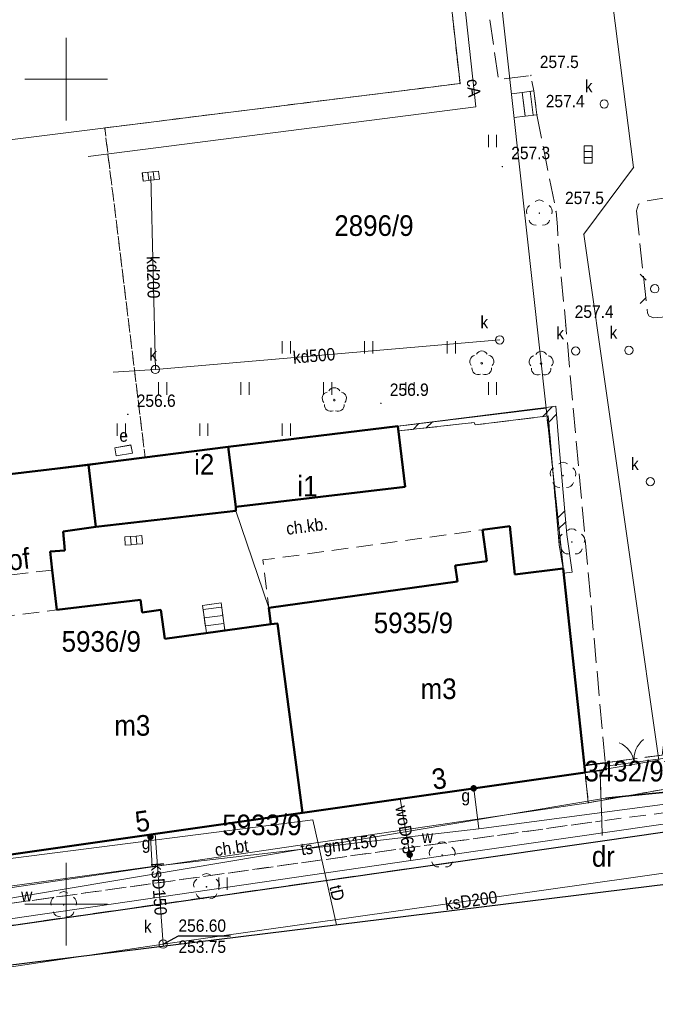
# Model space of a CAD drawing. Header units: metres. Extents: x 6555689 to 6555902, y 5574084 to 5574207.
# Tile 4 of 6: x 6555797 to 6555836, y 5574094 to 5574154. Entities that reach past the tile are written whole.
import ezdxf
from ezdxf.enums import TextEntityAlignment as Align

# ---------------------------------------------------------------- set-up
doc = ezdxf.new("R2010")
doc.units = ezdxf.units.M
for name, pattern in [('1.0_0.5', [1.5, 1, -0.5]), ('1.5_0.5', [2, 1.5, -0.5]), ('219-500', [0]), ('EGBU01', [1, 0.5, -0.5]), ('KTCR', [1.5, 1, -0.5]), ('KTPL01', [2, 1.5, -0.5]), ('otob_500', [0])]:
    doc.linetypes.add(name, pattern=pattern)
doc.layers.get('0').update_dxf_attribs({"color": 2, "linetype": 'CONTINUOUS', "lineweight": 5})
for name, color, linetype in [('203-punkt graniczny', 7, 'CONTINUOUS'), ('210-oznaczenie konturu użytku gruntowego', 7, 'CONTINUOUS'), ('211-numer działki ewidencyjnej', 7, 'CONTINUOUS'), ('218-kontur użytku gruntowego', 7, 'CONTINUOUS'), ('219-działka ewidencyjna', 7, 'CONTINUOUS'), ('312-budynek ewidencyjny', 7, 'CONTINUOUS'), ('312-oznaczenie budynku ewidencyjnego-Atr117', 7, 'CONTINUOUS'), ('348-blok - przejazd przez budynek', 7, 'CONTINUOUS'), ('352-schody', 7, 'CONTINUOUS'), ('Adres nieruchomości (na budynku)', 7, 'CONTINUOUS'), ('brama', 7, 'CONTINUOUS'), ('chodnik', 7, 'CONTINUOUS'), ('chodnik-Atr17', 7, 'CONTINUOUS'), ('drzewo liściaste', 7, 'CONTINUOUS'), ('jezdnia', 7, 'CONTINUOUS'), ('kratka ściekowa', 7, 'CONTINUOUS'), ('krawężnik', 7, 'CONTINUOUS'), ('obudowa ochronna przewodu', 7, 'CONTINUOUS'), ('ogrodzenie trwałe', 7, 'CONTINUOUS'), ('przewód ciepłowniczy', 7, 'CONTINUOUS'), ('przewód ciepłowniczy-Atr1', 7, 'CONTINUOUS'), ('przewód gazowy', 7, 'CONTINUOUS'), ('przewód gazowy-Atr1', 7, 'CONTINUOUS'), ('przewód kanalizacyjny', 7, 'CONTINUOUS'), ('przewód kanalizacyjny-Atr1', 7, 'CONTINUOUS'), ('przewód telekomunikacyjny podziemny', 7, 'CONTINUOUS'), ('przewód telekomunikacyjny podziemny-Atr1', 7, 'CONTINUOUS'), ('przewód wodociągowy', 7, 'CONTINUOUS'), ('przewód wodociągowy-Atr1', 7, 'CONTINUOUS'), ('RTPW01_O', 7, 'CONTINUOUS'), ('rzędna', 7, 'CONTINUOUS'), ('rzędna-Atr2', 7, 'CONTINUOUS'), ('rzędna-Atr3', 7, 'CONTINUOUS'), ('studnia kanalizacyjna', 7, 'CONTINUOUS'), ('studnia kanalizacyjna-Atr17', 7, 'CONTINUOUS'), ('trawnik', 7, 'CONTINUOUS'), ('Zakres', 7, 'CONTINUOUS'), ('zasuwa lub zawór', 7, 'CONTINUOUS'), ('zasuwa lub zawór-Atr17', 7, 'CONTINUOUS'), ('ściana oporowa (poligon)', 7, 'CONTINUOUS')]:
    doc.layers.add(name, color=color, linetype=linetype)
for name, color, linetype, lineweight in [('KTCR', 7, 'KTCR', 20), ('KTOK', 7, 'CONTINUOUS', 20), ('KTPL', 7, 'KTPL01', 20), ('OBOP', 7, 'CONTINUOUS', 13), ('PARSI', 7, 'CONTINUOUS', 20), ('RTPW01', 7, 'CONTINUOUS', 20), ('SUPK', 36, 'CONTINUOUS', 20), ('SUPK_O', 36, 'CONTINUOUS', 20), ('SUSM_E', 7, 'CONTINUOUS', 13), ('SUUS15_K', 36, 'CONTINUOUS', 20), ('SUUS_E', 1, 'CONTINUOUS', 20), ('SUUS_K', 36, 'CONTINUOUS', 20)]:
    doc.layers.add(name, color=color, linetype=linetype, lineweight=lineweight)
doc.styles.add('EGBB01', font='Arial.ttf', dxfattribs={"width": 0.9, "height": 1.25})
doc.styles.add('EGBD03', font='Arial.ttf', dxfattribs={"width": 0.9, "height": 1.25})
doc.styles.add('EGBU01', font='Arial.ttf', dxfattribs={"width": 0.9, "height": 1.25})
doc.styles.add('KOMUNIKACJA', font='Arial.ttf', dxfattribs={"width": 0.9, "height": 0.75})
doc.styles.add('NR_ADRESOWY', font='Arial.ttf', dxfattribs={"width": 0.9, "height": 1.25})
doc.styles.add('RTPW', font='Arial.ttf', dxfattribs={"width": 0.9, "height": 0.75})
doc.styles.add('SUBP', font='Arial.ttf', dxfattribs={"width": 0.9, "height": 0.75})
doc.styles.add('SUPX', font='Arial.ttf', dxfattribs={"width": 0.9, "height": 0.75})
doc.linetypes.add('902-500', pattern='A,3.75,0,[1,ksztalty.shx,S=0.5,R=0,X=0,Y=0],3.75', length=7.5)

# ---------------------------------------------------------------- blocks, each defined once
blk = doc.blocks.new('203')
at = {"linetype": 'Continuous', "lineweight": 0}
h = blk.add_hatch(color=0, dxfattribs=at)
edge = h.paths.add_edge_path()
edge.add_arc((0, 0), 0.045, 0, 360)
blk = doc.blocks.new('US05')
at = {"color": 0, "linetype": 'Continuous', "lineweight": 13}
for p, q in [((-0.525, -0.25), (-0.525, 0.25)), ((-0.525, 0.25), (-0.175, 0.25)), ((-0.175, -0.25), (-0.175, 0.25)), ((-0.175, 0.25), (0.175, 0.25)), ((0.175, -0.25), (0.175, 0.25)), ((0.175, 0.25), (0.525, 0.25)), ((0.525, -0.25), (0.525, 0.25)), ((-0.525, -0.25), (-0.175, -0.25)), ((-0.175, -0.25), (0.175, -0.25)), ((0.175, -0.25), (0.525, -0.25))]:
    blk.add_line(p, q, dxfattribs=at)
blk = doc.blocks.new('TU04')
at = {"color": 0, "linetype": 'Continuous', "lineweight": 13}
for p, q in [((0, 0), (0, 0.75)), ((0.5, 0), (0.5, 0.75))]:
    blk.add_line(p, q, dxfattribs=at)
blk = doc.blocks.new('US15')
at = {"color": 0, "linetype": 'Continuous', "lineweight": 13}
blk.add_circle((0, 0), 0.25, dxfattribs=at)
blk = doc.blocks.new('OP021')
at = {"linetype": 'Continuous', "lineweight": 13}
h = blk.add_hatch(color=0, dxfattribs=at)
edge = h.paths.add_edge_path()
edge.add_arc((0, 0), 0.05, 0, 360)
at = {"color": 0, "linetype": 'Continuous', "lineweight": 13}
for centre, start, end in [((0, 0.4), 49.272, 130.728), ((-0.38, 0.124), 121.308, 202.548), ((0.38, 0.124), 337.452, 58.692), ((-0.235, -0.324), 193.221, 274.871), ((0.235, -0.324), 265.129, 346.779)]:
    blk.add_arc(centre, 0.4, start, end, dxfattribs=at)
blk = doc.blocks.new('US25')
at = {"linetype": 'Continuous', "lineweight": 0}
h = blk.add_hatch(color=0, dxfattribs=at)
edge = h.paths.add_edge_path()
edge.add_arc((0, 0), 0.2, 0, 360)
blk = doc.blocks.new('PW01')
at = {"linetype": 'Continuous', "lineweight": 13}
h = blk.add_hatch(color=0, dxfattribs=at)
edge = h.paths.add_edge_path()
edge.add_arc((0, 0), 0.045, 0, 360)
blk = doc.blocks.new('OK02')
at = {"color": 0, "linetype": 'Continuous', "lineweight": 0}
for centre, start, end in [((-1.5, 0), 0, 60), ((1.5, 0), 120, 180)]:
    blk.add_arc(centre, 1.5, start, end, dxfattribs=at)
blk = doc.blocks.new('OBOP02_01')
at = {"layer": 'OBOP', "color": 0, "lineweight": 18}
blk.add_circle((0, 0), 0.1, dxfattribs=at)
for centre, start, end in [((0, 0.75), 30.1471, 149.8529), ((-0.71, 0.23), 102.1471, 221.8529), ((0.71, 0.23), 318.1471, 77.8529), ((-0.44, -0.61), 174.1471, 293.8529), ((0.44, -0.61), 246.1471, 5.8529)]:
    blk.add_arc(centre, 0.75, start, end, dxfattribs=at)
blk = doc.blocks.new('SUSM01')
at = {"layer": 'SUSM_E', "color": 0, "lineweight": 18}
for p, q in [((-1.77, 1.77), (-1.06, 1.06)), ((1.06, 1.06), (1.77, 1.77)), ((-1.77, -1.77), (-1.06, -1.06)), ((1.06, -1.06), (1.77, -1.77))]:
    blk.add_line(p, q, dxfattribs=at)
blk.add_circle((0, 0), 0.5, dxfattribs=at)
blk = doc.blocks.new('SUUS15_05')
at = {"color": 0}
blk.add_wipeout([(0.48, 0), (0.46, 0.15), (0.39, 0.28), (0.28, 0.39), (0.15, 0.46), (0, 0.48), (-0.15, 0.46), (-0.28, 0.39), (-0.39, 0.28), (-0.46, 0.15), (-0.48, 0), (-0.46, -0.15), (-0.39, -0.28), (-0.28, -0.39), (-0.15, -0.46), (0, -0.48), (0.15, -0.46), (0.28, -0.39), (0.39, -0.28), (0.46, -0.15)], dxfattribs=at).dxf.layer = 'SUUS15_K'
at = {"layer": 'SUUS15_K', "color": 0, "lineweight": 18}
blk.add_circle((0, 0), 0.5, dxfattribs=at)
blk = doc.blocks.new('SUUS18_01')
at = {"color": 0}
blk.add_wipeout([(0.48, -0.98), (0.48, 0.98), (-0.48, 0.98), (-0.48, -0.98)], dxfattribs=at).dxf.layer = 'SUUS_E'
at = {"layer": 'SUUS_E', "color": 0}
blk.add_lwpolyline([(0.5, -1), (0.5, 1), (-0.5, 1), (-0.5, -1)], close=True, dxfattribs=at)
blk = doc.blocks.new('RTPW01')
at = {"layer": 'RTPW01', "color": 0, "const_width": 0.09}
blk.add_lwpolyline([(-0.04, 0, 1), (0.04, 0, 1)], format="xyb", close=True, dxfattribs=at)
at = {"layer": 'RTPW01_O', "color": 0, "style": 'RTPW', "width": 0.9}
for tag, p in [('RZG', (1.08, 0.9)), ('RZD', (1.08, -1.2))]:
    blk.add_attdef(tag, p, '', height=1.5, dxfattribs=at)
blk = doc.blocks.new('mzsk01')
at = {"layer": 'PARSI', "color": 0}
for p, q in [((0, -5), (0, 5)), ((5, 0), (-5, 0))]:
    blk.add_line(p, q, dxfattribs=at)
blk = doc.blocks.new('SUUS05')
at = {"color": 0}
blk.add_wipeout([(0.49, -0.99), (-0.49, -0.99), (-0.49, 0.99), (0.49, 0.99)], dxfattribs=at).translate(0, 0, 0.5).dxf.layer = 'SUUS_K'
at = {"layer": 'SUUS_K', "color": 0}
blk.add_lwpolyline([(0.5, -1), (-0.5, -1), (-0.5, 1), (0.5, 1)], close=True, dxfattribs=at)
for points in [[(-0.5, 0.33), (0.5, 0.33)], [(-0.5, -0.33), (0.5, -0.33)]]:
    blk.add_lwpolyline(points, dxfattribs=at)

msp = doc.modelspace()

# ---------------------------------------------------------------- linework, layer by layer
at = {"layer": '218-kontur użytku gruntowego', "color": 96, "linetype": 'EGBU01', "lineweight": 18, "flags": 128}
for points in [[(6555823.88, 5574149.74), (6555822.42, 5574162.86)], [(6555822.42, 5574162.86), (6555823.88, 5574149.74)], [(6555802.34, 5574147.05), (6555823.88, 5574149.74)], [(6555823.88, 5574149.74), (6555802.34, 5574147.05)], [(6555804.79, 5574127.09), (6555802.34, 5574147.05)], [(6555802.34, 5574147.05), (6555804.79, 5574127.09)], [(6555829.1, 5574130.07), (6555809.82, 5574127.71)], [(6555809.82, 5574127.71), (6555829.1, 5574130.07)], [(6555831.46, 5574107.99), (6555829.1, 5574130.07)], [(6555829.1, 5574130.07), (6555831.46, 5574107.99)], [(6555809.82, 5574127.71), (6555804.79, 5574127.09)], [(6555804.79, 5574127.09), (6555809.82, 5574127.71)], [(6555831.46, 5574107.99), (6555814.33, 5574105.54)], [(6555814.33, 5574105.54), (6555831.46, 5574107.99)], [(6555831.66, 5574106.15), (6555831.46, 5574107.99)], [(6555831.46, 5574107.99), (6555831.66, 5574106.15)], [(6555836.19, 5574106.95), (6555831.66, 5574106.15)], [(6555831.66, 5574106.15), (6555836.19, 5574106.95)], [(6555814.33, 5574105.54), (6555795.8, 5574102.89)], [(6555795.8, 5574102.89), (6555814.33, 5574105.54)]]:
    msp.add_lwpolyline(points, dxfattribs=at)
at = {"layer": '219-działka ewidencyjna', "color": 7, "linetype": '219-500', "lineweight": 18, "flags": 128}
for points in [[(6555823.88, 5574149.74), (6555822.42, 5574162.86)], [(6555829.1, 5574130.07), (6555825.46, 5574162.99)], [(6555834.4, 5574144.65), (6555832.04, 5574163.27)], [(6555823.88, 5574149.74), (6555787.34, 5574145.17)], [(6555834.4, 5574144.65), (6555831.39, 5574140.61)], [(6555831.39, 5574140.61), (6555835.94, 5574108.73)], [(6555829.1, 5574130.07), (6555809.82, 5574127.71)], [(6555829.1, 5574130.07), (6555831.46, 5574107.99)], [(6555789.92, 5574125.27), (6555809.82, 5574127.71)], [(6555809.82, 5574127.71), (6555810.29, 5574123.84)], [(6555812.28, 5574117.96), (6555810.29, 5574123.84)], [(6555812.41, 5574116.97), (6555812.28, 5574117.96)], [(6555812.81, 5574117.02), (6555812.41, 5574116.97)], [(6555814.33, 5574105.54), (6555812.81, 5574117.02)], [(6555831.46, 5574107.99), (6555835.94, 5574108.73)], [(6555831.46, 5574107.99), (6555814.33, 5574105.54)], [(6555831.46, 5574107.99), (6555831.66, 5574106.15)], [(6555836.19, 5574106.95), (6555831.66, 5574106.15)], [(6555792.31, 5574100.37), (6555831.66, 5574106.15)], [(6555814.33, 5574105.54), (6555795.8, 5574102.89)]]:
    msp.add_lwpolyline(points, dxfattribs=at)
at = {"layer": '312-budynek ewidencyjny', "color": 7, "linetype": 'Continuous', "lineweight": 50, "flags": 128}
for points in [[(6555809.82, 5574127.71), (6555820.11, 5574128.97)], [(6555820.11, 5574128.97), (6555820.56, 5574125.3)], [(6555802.53, 5574126.78), (6555809.82, 5574127.71)], [(6555809.82, 5574127.71), (6555810.28, 5574124.09)], [(6555810.28, 5574124.09), (6555809.82, 5574127.71)], [(6555801.36, 5574126.63), (6555789.92, 5574125.27)], [(6555789.92, 5574125.27), (6555801.36, 5574126.63)], [(6555801.36, 5574126.63), (6555802.53, 5574126.78)], [(6555802.53, 5574126.78), (6555801.36, 5574126.63)], [(6555801.8, 5574122.86), (6555801.36, 5574126.63)], [(6555801.36, 5574126.63), (6555801.8, 5574122.86)], [(6555820.56, 5574125.3), (6555810.28, 5574124.09)], [(6555810.28, 5574124.09), (6555810.29, 5574123.84)], [(6555810.29, 5574123.84), (6555801.8, 5574122.86)], [(6555801.8, 5574122.86), (6555799.82, 5574122.59)], [(6555825.25, 5574122.69), (6555826.91, 5574122.92)], [(6555826.91, 5574122.92), (6555827.2, 5574119.99)], [(6555799.82, 5574122.59), (6555799.91, 5574121.44)], [(6555825.51, 5574120.79), (6555825.25, 5574122.69)], [(6555799.91, 5574121.44), (6555799.03, 5574121.37)], [(6555799.03, 5574121.37), (6555799.16, 5574120.25)], [(6555823.58, 5574120.52), (6555825.51, 5574120.79)], [(6555823.72, 5574119.55), (6555823.58, 5574120.52)], [(6555799.16, 5574120.25), (6555799.44, 5574117.83)], [(6555827.2, 5574119.99), (6555830.14, 5574120.35)], [(6555830.14, 5574120.35), (6555831.46, 5574107.99)], [(6555812.28, 5574117.96), (6555823.72, 5574119.55)], [(6555799.44, 5574117.83), (6555804.51, 5574118.44)], [(6555804.51, 5574118.44), (6555804.6, 5574117.67)], [(6555804.6, 5574117.67), (6555805.75, 5574117.83)], [(6555805.75, 5574117.83), (6555805.98, 5574116.09)], [(6555812.41, 5574116.97), (6555812.28, 5574117.96)], [(6555805.98, 5574116.09), (6555812.41, 5574116.97)], [(6555812.81, 5574117.02), (6555812.41, 5574116.97)], [(6555812.41, 5574116.97), (6555812.81, 5574117.02)], [(6555814.33, 5574105.54), (6555812.81, 5574117.02)], [(6555812.81, 5574117.02), (6555814.33, 5574105.54)], [(6555831.46, 5574107.99), (6555814.33, 5574105.54)], [(6555814.33, 5574105.54), (6555795.8, 5574102.89)]]:
    msp.add_lwpolyline(points, dxfattribs=at)
at = {"layer": '348-blok - przejazd przez budynek', "color": 7, "linetype": '1.0_0.5', "lineweight": 18, "flags": 128}
msp.add_lwpolyline([(6555790.74, 5574119.29), (6555799.16, 5574120.25), (6555799.44, 5574117.83), (6555791.08, 5574116.82)], close=True, dxfattribs=at)
at = {"layer": '352-schody', "color": 7, "linetype": 'Continuous', "lineweight": 18, "flags": 128}
msp.add_lwpolyline([(6555808.5, 5574116.44), (6555808.27, 5574118.11), (6555809.39, 5574118.26), (6555809.62, 5574116.59)], close=True, dxfattribs=at)
msp.add_lwpolyline([(6555808.5, 5574116.44), (6555808.27, 5574118.11), (6555809.39, 5574118.26), (6555809.62, 5574116.59)], close=True, dxfattribs=at)
for points in [[(6555808.305, 5574117.859), (6555809.426, 5574117.998)], [(6555808.373, 5574117.364), (6555809.494, 5574117.502)], [(6555808.441, 5574116.868), (6555809.563, 5574117.007)]]:
    msp.add_lwpolyline(points, dxfattribs=at)
at = {"layer": 'brama', "color": 7, "linetype": 'otob_500', "lineweight": 18, "flags": 128}
msp.add_lwpolyline([(6555832.72, 5574108.36), (6555836.17, 5574108.83)], dxfattribs=at)
at = {"layer": 'chodnik', "color": 7, "linetype": '1.0_0.5', "lineweight": 18, "flags": 128}
for points in [[(6555805.98, 5574116.09), (6555808.5, 5574116.44), (6555808.27, 5574118.11), (6555809.39, 5574118.26), (6555809.62, 5574116.59), (6555812.41, 5574116.97), (6555812.28, 5574117.96), (6555811.93, 5574120.86), (6555825.25, 5574122.69), (6555826.91, 5574122.92), (6555827.2, 5574119.99), (6555830.14, 5574120.35), (6555829.89, 5574121.78), (6555829.23, 5574129.59), (6555824.79, 5574129.05), (6555824.74, 5574129.19), (6555820.15, 5574128.68), (6555820.56, 5574125.3), (6555810.28, 5574124.09), (6555810.29, 5574123.84), (6555801.8, 5574122.86), (6555799.82, 5574122.59), (6555799.91, 5574121.44), (6555799.03, 5574121.37), (6555799.16, 5574120.25), (6555799.44, 5574117.83), (6555804.51, 5574118.44), (6555804.6, 5574117.67), (6555805.75, 5574117.83)], [(6555814.33, 5574105.54), (6555795.8, 5574102.89), (6555792.77, 5574102.5), (6555791.17, 5574116.15), (6555791.08, 5574116.82), (6555787.58, 5574116.4), (6555789.41, 5574101.73), (6555788.08, 5574101.43), (6555788.09, 5574101.36), (6555788.1, 5574101.3), (6555788.11, 5574101.23), (6555788.13, 5574101.16), (6555788.14, 5574101.09), (6555788.16, 5574101.03), (6555788.18, 5574100.96), (6555788.2, 5574100.9), (6555788.22, 5574100.83), (6555788.23, 5574100.76), (6555788.26, 5574100.7), (6555788.28, 5574100.63), (6555788.3, 5574100.57), (6555788.33, 5574100.51), (6555788.36, 5574100.44), (6555788.38, 5574100.38), (6555788.41, 5574100.32), (6555788.44, 5574100.26), (6555788.47, 5574100.19), (6555788.5, 5574100.13), (6555788.54, 5574100.07), (6555788.57, 5574100.01), (6555788.61, 5574099.95), (6555788.64, 5574099.89), (6555788.68, 5574099.84), (6555788.72, 5574099.78), (6555788.76, 5574099.72), (6555788.8, 5574099.67), (6555788.84, 5574099.61), (6555788.88, 5574099.56), (6555788.92, 5574099.5), (6555788.97, 5574099.45), (6555789.01, 5574099.4), (6555789.06, 5574099.35), (6555789.1, 5574099.3), (6555789.15, 5574099.25), (6555789.2, 5574099.2), (6555789.25, 5574099.15), (6555789.3, 5574099.1), (6555789.35, 5574099.06), (6555789.4, 5574099.01), (6555789.45, 5574098.96), (6555789.5, 5574098.92), (6555789.56, 5574098.88), (6555789.61, 5574098.84), (6555789.67, 5574098.8), (6555789.72, 5574098.76), (6555789.78, 5574098.72), (6555789.84, 5574098.68), (6555789.89, 5574098.64), (6555789.95, 5574098.61), (6555790.01, 5574098.57), (6555790.07, 5574098.54), (6555790.13, 5574098.51), (6555790.19, 5574098.47), (6555790.26, 5574098.44), (6555790.32, 5574098.41), (6555790.38, 5574098.38), (6555790.44, 5574098.36), (6555790.51, 5574098.33), (6555790.57, 5574098.3), (6555790.63, 5574098.28), (6555790.7, 5574098.26), (6555790.76, 5574098.24), (6555790.83, 5574098.21), (6555790.9, 5574098.19), (6555790.96, 5574098.18), (6555791.03, 5574098.16), (6555791.09, 5574098.14), (6555791.16, 5574098.13), (6555791.23, 5574098.11), (6555791.3, 5574098.1), (6555791.36, 5574098.09), (6555791.43, 5574098.08), (6555791.5, 5574098.07), (6555791.57, 5574098.06), (6555791.64, 5574098.06), (6555791.71, 5574098.05), (6555791.77, 5574098.05), (6555791.98, 5574098.04), (6555794.24, 5574098.37), (6555794.09, 5574099.69), (6555832.47, 5574105.05), (6555832.38, 5574108.11), (6555831.46, 5574107.99)], [(6555840.63, 5574107.73), (6555839.69, 5574107.76), (6555839.44, 5574109.08), (6555836.2, 5574108.63), (6555836.14, 5574109.04), (6555836.14, 5574109.04), (6555836.14, 5574109.04), (6555836.14, 5574109.04), (6555836.14, 5574109.04), (6555832.69, 5574108.57), (6555832.69, 5574108.57), (6555832.69, 5574108.57), (6555832.69, 5574108.57), (6555832.69, 5574108.57), (6555832.69, 5574108.57), (6555832.69, 5574108.57), (6555832.75, 5574108.16), (6555832.38, 5574108.11), (6555832.47, 5574105.05), (6555861.17, 5574108.78), (6555861.15, 5574110.41), (6555859.76, 5574110.38)]]:
    msp.add_lwpolyline(points, close=True, dxfattribs=at)
at = {"layer": 'jezdnia', "color": 7, "linetype": '1.5_0.5', "lineweight": 18}
msp.add_lwpolyline([(6555839.94, 5574104.9), (6555832.52, 5574103.83), (6555794.24, 5574098.37)], dxfattribs=at)
at = {"layer": 'krawężnik', "color": 7, "linetype": 'Continuous', "lineweight": 25, "flags": 128}
msp.add_lwpolyline([(6555794.24, 5574098.37), (6555832.52, 5574103.83), (6555839.94, 5574104.9)], dxfattribs=at)
at = {"layer": 'KTCR', "lineweight": 18}
for points in [[(6555827.643, 5574149.204), (6555827, 5574149.114)], [(6555827.159, 5574147.672), (6555827.829, 5574147.757), (6555827.643, 5574149.204)]]:
    msp.add_lwpolyline(points, dxfattribs=at)
at = {"layer": 'KTOK'}
msp.add_line((6555828.141, 5574149.269), (6555828.322, 5574147.821), dxfattribs=at)
at = {"layer": 'KTOK', "lineweight": 18, "flags": 128}
msp.add_lwpolyline([(6555828.354, 5574149.297), (6555827.643, 5574149.204), (6555827.829, 5574147.757), (6555828.54, 5574147.85)], close=True, dxfattribs=at)
at = {"layer": 'KTPL', "lineweight": 18, "flags": 128}
for points in [[(6555836.14, 5574109.04), (6555836.14, 5574109.04), (6555836.265, 5574109.936), (6555857.592, 5574111.975), (6555856.103, 5574129.092), (6555855.469, 5574129.104), (6555855.246, 5574129.223), (6555855.123, 5574129.495), (6555854.857, 5574131.358), (6555854.932, 5574131.615), (6555855.196, 5574131.811), (6555855.724, 5574131.815), (6555855.176, 5574139.626), (6555855.361, 5574140.003), (6555855.595, 5574140.01), (6555860.34, 5574140.637), (6555859.28, 5574150.4), (6555851.43, 5574149.35), (6555851.66, 5574147.66), (6555848.77, 5574147.25), (6555845.28, 5574146.82), (6555845.4, 5574145.81), (6555842.83, 5574145.51), (6555842.52, 5574148.07), (6555841.68, 5574147.97), (6555839.47, 5574163.01), (6555839.14, 5574163.288), (6555824.547, 5574161.261), (6555826.218, 5574149.97), (6555828.179, 5574150.227), (6555828.354, 5574149.297), (6555828.54, 5574147.85), (6555829.706, 5574141.982), (6555829.783, 5574141.047), (6555829.844, 5574139.962), (6555830.294, 5574135.086), (6555830.294, 5574135.086), (6555832.69, 5574108.57)], [(6555834.577, 5574142.032), (6555835.249, 5574135.83), (6555835.353, 5574135.635), (6555835.628, 5574135.53), (6555844.818, 5574136.404), (6555845.096, 5574136.576), (6555845.249, 5574136.864), (6555845.106, 5574137.79), (6555845.003, 5574138.198), (6555844.722, 5574138.476), (6555839.124, 5574142.867), (6555838.823, 5574143.034), (6555838.396, 5574143.125), (6555834.985, 5574142.594), (6555834.706, 5574142.422)]]:
    msp.add_lwpolyline(points, close=True, dxfattribs=at)
at = {"layer": 'obudowa ochronna przewodu', "color": 30, "linetype": 'Continuous', "lineweight": 35, "flags": 128}
msp.add_lwpolyline([(6555832.71, 5574106.43), (6555838.58, 5574107.02)], dxfattribs=at)
at = {"layer": 'ogrodzenie trwałe', "color": 7, "linetype": '902-500', "lineweight": 35, "flags": 128}
msp.add_lwpolyline([(6555831.42, 5574108.4), (6555832.69, 5574108.57), (6555832.75, 5574108.16), (6555831.46, 5574107.99)], close=True, dxfattribs=at)
at = {"layer": 'przewód ciepłowniczy', "color": 212, "linetype": 'Continuous', "lineweight": 18, "flags": 128}
msp.add_lwpolyline([(6555801.33, 5574145.32), (6555824.84, 5574148.32), (6555822.04, 5574174.19)], dxfattribs=at)
at = {"layer": 'przewód gazowy', "color": 52, "linetype": 'Continuous', "lineweight": 18}
msp.add_lwpolyline([(6555825.02, 5574104.56), (6555849.42, 5574107.8), (6555867.12, 5574110.17), (6555881.86, 5574112.11), (6555883.913, 5574112.383)], dxfattribs=at)
at = {"layer": 'przewód gazowy', "color": 52, "linetype": 'Continuous', "lineweight": 18, "flags": 128}
for points in [[(6555825.02, 5574104.56), (6555824.71, 5574107.02)], [(6555794.83, 5574100.85), (6555805.21, 5574102.28), (6555825.02, 5574104.56)], [(6555805.21, 5574102.28), (6555805.11, 5574104.08)]]:
    msp.add_lwpolyline(points, dxfattribs=at)
at = {"layer": 'przewód kanalizacyjny', "color": 34, "linetype": 'Continuous', "lineweight": 18, "flags": 128}
for points in [[(6555805.39, 5574104.26), (6555805.88, 5574097.58)], [(6555843.22, 5574102.86), (6555805.88, 5574097.58)], [(6555805.88, 5574097.58), (6555784.47, 5574094.38)]]:
    msp.add_lwpolyline(points, dxfattribs=at)
at = {"layer": 'przewód kanalizacyjny', "color": 34, "linetype": 'Continuous', "lineweight": 18}
msp.add_lwpolyline([(6555805.898, 5574097.459), (6555805.88, 5574097.58)], dxfattribs=at)
at = {"layer": 'przewód telekomunikacyjny podziemny', "color": 30, "linetype": 'Continuous', "lineweight": 18}
for points in [[(6555816.388, 5574098.753), (6555814.95, 5574105.12), (6555778.93, 5574100.5), (6555776.2, 5574114.15)], [(6555795.66, 5574100.2), (6555832.71, 5574106.43), (6555838.58, 5574107.02), (6555861.15, 5574109.94), (6555868.8, 5574111.24), (6555883.793, 5574113.383)]]:
    msp.add_lwpolyline(points, dxfattribs=at)
at = {"layer": 'przewód wodociągowy', "color": 5, "linetype": 'Continuous', "lineweight": 18, "flags": 128}
for points in [[(6555876.75, 5574110.69), (6555820.89, 5574102.64), (6555796.62, 5574099.12), (6555793.97, 5574098.66)], [(6555820.89, 5574102.64), (6555820.83, 5574103), (6555820.25, 5574106.39)]]:
    msp.add_lwpolyline(points, dxfattribs=at)
at = {"layer": 'rzędna-Atr2', "color": 36, "flags": 128}
msp.add_lwpolyline([(6555805.88, 5574097.58), (6555806.81, 5574098.09), (6555809.956, 5574098.09)], dxfattribs=at)
at = {"layer": 'trawnik', "color": 7, "linetype": '1.0_0.5', "lineweight": 18}
for points in [[(6555802.53, 5574126.78), (6555809.421, 5574127.659)], [(6555802.526, 5574126.814), (6555802.53, 5574126.78)]]:
    msp.add_lwpolyline(points, dxfattribs=at)
at = {"layer": 'trawnik', "color": 7, "linetype": '1.0_0.5', "lineweight": 18, "flags": 128}
msp.add_lwpolyline([(6555794.24, 5574098.37), (6555832.52, 5574103.83), (6555832.47, 5574105.05), (6555794.09, 5574099.69)], close=True, dxfattribs=at)
at = {"layer": 'Zakres', "color": 6, "lineweight": 30, "flags": 128}
msp.add_lwpolyline([(6555763.89, 5574183.54), (6555777.29, 5574093.93), (6555884.54, 5574107.16), (6555873.78, 5574196.76)], close=True, dxfattribs=at)
at = {"layer": 'ściana oporowa (poligon)', "color": 7, "linetype": 'Continuous', "lineweight": 18, "flags": 128}
msp.add_lwpolyline([(6555828.95, 5574130.09), (6555828.43, 5574130.02), (6555820.11, 5574128.97), (6555820.15, 5574128.68), (6555824.74, 5574129.19), (6555824.79, 5574129.05), (6555829.23, 5574129.59), (6555829.89, 5574121.78), (6555830.14, 5574120.35), (6555830.17, 5574120.07), (6555830.69, 5574120.13), (6555830.36, 5574122.4), (6555829.9, 5574127.72), (6555829.69, 5574130.18)], close=True, dxfattribs=at)
msp.add_lwpolyline([(6555828.95, 5574130.09), (6555828.43, 5574130.02), (6555820.11, 5574128.97), (6555820.15, 5574128.68), (6555824.74, 5574129.19), (6555824.79, 5574129.05), (6555829.23, 5574129.59), (6555829.89, 5574121.78), (6555830.14, 5574120.35), (6555830.17, 5574120.07), (6555830.69, 5574120.13), (6555830.36, 5574122.4), (6555829.9, 5574127.72), (6555829.69, 5574130.18)], close=True, dxfattribs=at)
for points in [[(6555828.88, 5574129.547), (6555829.488, 5574130.155)], [(6555829.261, 5574129.221), (6555829.732, 5574129.692)], [(6555821.041, 5574128.779), (6555821.394, 5574129.132)], [(6555821.836, 5574128.867), (6555822.203, 5574129.234)], [(6555829.757, 5574123.353), (6555830.236, 5574123.832)], [(6555829.812, 5574122.701), (6555830.292, 5574123.181)]]:
    msp.add_lwpolyline(points, dxfattribs=at)

# ---------------------------------------------------------------- block references
at = {"layer": '203-punkt graniczny', "color": 7, "linetype": 'Continuous', "lineweight": 18}
for p in [(6555823.88, 5574149.74), (6555834.4, 5574144.65), (6555831.39, 5574140.61), (6555829.1, 5574130.07), (6555809.82, 5574127.71), (6555810.29, 5574123.84), (6555812.28, 5574117.96), (6555812.41, 5574116.97), (6555812.81, 5574117.02), (6555831.46, 5574107.99), (6555831.66, 5574106.15), (6555814.33, 5574105.54)]:
    msp.add_blockref('203', p, dxfattribs=at)
at = {"layer": 'brama', "color": 7, "linetype": 'Continuous', "lineweight": 18, "rotation": 7.757999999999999}
msp.add_blockref('OK02', (6555834.445, 5574108.595), dxfattribs=at)
at = {"layer": 'drzewo liściaste', "color": 94, "linetype": 'Continuous', "lineweight": 18}
for p in [(6555828.69, 5574141.88), (6555830.13, 5574125.98), (6555830.66, 5574121.95), (6555822.8, 5574102.98), (6555808.51, 5574101.05), (6555799.85, 5574099.96)]:
    msp.add_blockref('OP021', p, dxfattribs=at)
at = {"layer": 'kratka ściekowa', "color": 36, "linetype": 'Continuous', "lineweight": 18}
for p, rotation in [((6555831.65, 5574145.44), 270), ((6555804.09, 5574122.05), 3.999)]:
    msp.add_blockref('US05', p, dxfattribs=dict(at, rotation=rotation))
at = {"layer": 'OBOP', "color": 96, "lineweight": 18, "xscale": 0.5, "yscale": 0.5, "zscale": 0.5}
for p in [(6555825.2, 5574132.78, 257.046), (6555828.8, 5574132.76, 257.202), (6555816.26, 5574130.55, 256.98)]:
    msp.add_blockref('OBOP02_01', p, dxfattribs=at)
at = {"layer": 'PARSI', "xscale": 0.5, "yscale": 0.5, "zscale": 0.5, "rotation": 1.16962990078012e-09}
for p in [(6555800, 5574150), (6555800, 5574150), (6555800, 5574100), (6555800, 5574100)]:
    msp.add_blockref('mzsk01', p, dxfattribs=at)
at = {"layer": 'RTPW01', "linetype": 'Continuous', "xscale": 0.5, "yscale": 0.5, "zscale": 0.5}
for p, values in [((6555828.179, 5574150.227, 257.527), {'RZG': '257.5'}), ((6555828.54, 5574147.85, 257.411), {'RZG': '257.4'}), ((6555826.447, 5574144.704, 257.282), {'RZG': '257.3'}), ((6555829.706, 5574141.982, 257.483), {'RZG': '257.5'}), ((6555830.294, 5574135.086, 257.415), {'RZG': '257.4'}), ((6555819.083, 5574130.356, 256.87), {'RZG': '256.9'}), ((6555803.74, 5574129.69, 256.637), {'RZG': '256.6'})]:
    msp.add_blockref('RTPW01', p, dxfattribs=at).add_auto_attribs(values)
at = {"layer": 'rzędna', "color": 36, "linetype": 'Continuous', "lineweight": 18}
msp.add_blockref('PW01', (6555805.88, 5574097.58), dxfattribs=at)
at = {"layer": 'studnia kanalizacyjna', "color": 36, "linetype": 'Continuous', "lineweight": 18}
for p in [(6555832.62, 5574148.5), (6555826.29, 5574134.2), (6555830.89, 5574133.53), (6555834.12, 5574133.57), (6555835.42, 5574125.61), (6555805.88, 5574097.58)]:
    msp.add_blockref('US15', p, dxfattribs=at)
at = {"layer": 'trawnik', "color": 7, "linetype": 'Continuous', "lineweight": 18}
for p in [(6555825.599, 5574145.879), (6555813.099, 5574133.379), (6555818.099, 5574133.379), (6555823.099, 5574133.379), (6555805.599, 5574130.879), (6555810.599, 5574130.879), (6555815.599, 5574130.879), (6555820.599, 5574130.879), (6555825.599, 5574130.879), (6555803.099, 5574128.379), (6555808.099, 5574128.379), (6555813.099, 5574128.379), (6555809.262, 5574100.875), (6555809.262, 5574100.875)]:
    msp.add_blockref('TU04', p, dxfattribs=at)
at = {"layer": 'zasuwa lub zawór', "color": 52, "linetype": 'Continuous', "lineweight": 18}
for p in [(6555824.71, 5574107.02), (6555805.11, 5574104.08)]:
    msp.add_blockref('US25', p, dxfattribs=at)
at = {"layer": 'zasuwa lub zawór', "color": 5, "linetype": 'Continuous', "lineweight": 18}
msp.add_blockref('US25', (6555820.83, 5574103), dxfattribs=at)

# ---------------------------------------------------------------- texts
at = {"layer": '210-oznaczenie konturu użytku gruntowego', "color": 96, "linetype": 'Continuous', "lineweight": 18, "style": 'EGBU01', "width": 0.9}
msp.add_text('dr', height=1.25, dxfattribs=at).set_placement((6555831.874, 5574102.268))
at = {"layer": '211-numer działki ewidencyjnej', "color": 7, "linetype": 'Continuous', "lineweight": 18, "style": 'EGBD03', "width": 0.9}
msp.add_text('2896/9', height=1.25, dxfattribs=at).set_placement((6555816.26, 5574141.753), align=Align.TOP_LEFT)
for s, p in [('5935/9', (6555821.055, 5574116.426)), ('5936/9', (6555802.13, 5574115.3)), ('3432/9', (6555833.83, 5574107.44)), ('5933/9', (6555811.87, 5574104.18))]:
    msp.add_text(s, height=1.25, dxfattribs=at).set_placement(p, align=Align.CENTER)
at = {"layer": '312-oznaczenie budynku ewidencyjnego-Atr117', "color": 7, "style": 'EGBB01', "width": 0.9}
for s, p in [('i2', (6555807.76, 5574126.03)), ('i1', (6555814.02, 5574124.71)), ('m3', (6555821.49, 5574112.43)), ('m3', (6555802.92, 5574110.21))]:
    msp.add_text(s, height=1.25, dxfattribs=at).set_placement(p)
at = {"layer": 'Adres nieruchomości (na budynku)', "color": 7, "linetype": 'Continuous', "lineweight": 25, "style": 'NR_ADRESOWY', "width": 0.9}
for s, rotation, p in [('5of', 6.503, (6555795.69, 5574120.11)), ('3', 8.136, (6555822.27, 5574106.93)), ('5', 8.136, (6555804.28, 5574104.35))]:
    msp.add_text(s, height=1.25, rotation=rotation, dxfattribs=at).set_placement(p)
at = {"layer": 'chodnik-Atr17', "color": 7, "style": 'KOMUNIKACJA', "width": 0.9}
for s, rotation, p in [('ch.kb.', 7.265, (6555814.59, 5574122.91)), ('ch.bt', 8, (6555810.03, 5574103.42))]:
    msp.add_text(s, height=0.75, rotation=rotation, dxfattribs=at).set_placement(p, align=Align.MIDDLE_CENTER)
at = {"layer": 'przewód ciepłowniczy-Atr1', "color": 212, "style": 'SUPX', "width": 0.9}
msp.add_text('cA', height=0.75, rotation=276.183, dxfattribs=at).set_placement((6555824.71, 5574149.47), align=Align.MIDDLE_CENTER)
at = {"layer": 'przewód gazowy-Atr1', "color": 52, "style": 'SUPX', "width": 0.9}
msp.add_text('gnD150', height=0.75, rotation=6.565, dxfattribs=at).set_placement((6555817.23, 5574103.66), align=Align.MIDDLE_CENTER)
at = {"layer": 'przewód kanalizacyjny-Atr1', "color": 36, "style": 'SUPX', "width": 0.9}
for s, rotation, p in [('ksD150', 274.212, (6555805.63, 5574100.92)), ('ksD200', 8.055, (6555824.55, 5574100.22))]:
    msp.add_text(s, height=0.75, rotation=rotation, dxfattribs=at).set_placement(p, align=Align.MIDDLE_CENTER)
at = {"layer": 'przewód telekomunikacyjny podziemny-Atr1', "color": 30, "style": 'SUPX', "width": 0.9}
for s, rotation, p in [('ts', 9.545, (6555814.59, 5574103.38)), ('tD', 282.731, (6555816.425, 5574100.68))]:
    msp.add_text(s, height=0.75, rotation=rotation, dxfattribs=at).set_placement(p, align=Align.MIDDLE_CENTER)
at = {"layer": 'przewód wodociągowy-Atr1', "color": 5, "style": 'SUPX', "width": 0.9}
msp.add_text('woD63', height=0.75, rotation=279.654, dxfattribs=at).set_placement((6555820.57, 5574104.51), align=Align.MIDDLE_CENTER)
at = {"layer": 'rzędna-Atr2', "color": 36, "style": 'SUPX', "width": 0.9}
msp.add_text('256.60', height=0.75, dxfattribs=at).set_placement((6555806.81, 5574098.098), align=Align.BOTTOM_LEFT)
at = {"layer": 'rzędna-Atr3', "color": 36, "style": 'SUPX', "width": 0.9}
msp.add_text('253.75', height=0.75, dxfattribs=at).set_placement((6555806.81, 5574096.822), align=Align.BOTTOM_LEFT)
at = {"layer": 'studnia kanalizacyjna-Atr17', "color": 36, "style": 'SUPX', "width": 0.9}
for p in [(6555831.92, 5574149.2), (6555825.59, 5574134.9), (6555830.19, 5574134.23), (6555833.42, 5574134.27), (6555834.72, 5574126.31), (6555805.18, 5574098.28)]:
    msp.add_text('k', height=0.75, dxfattribs=at).set_placement(p, align=Align.RIGHT)
at = {"layer": 'SUPK_O', "char_height": 0.75, "attachment_point": 5, "style": 'SUPX'}
for s, insert, rotation in [('kd200', (6555805.281, 5574137.996, 0.5), 271.31972), ('kd500', (6555815.029, 5574133.235, 0.5), 4.89987)]:
    msp.add_mtext(s, dxfattribs=dict(at, insert=insert, rotation=rotation))
at = {"layer": 'SUUS_E', "color": 18, "insert": (6555803.488, 5574128.397), "char_height": 0.75, "attachment_point": 5, "style": 'SUBP'}
msp.add_mtext('e', dxfattribs=at)
at = {"layer": 'SUUS_K', "insert": (6555805.271, 5574133.32), "char_height": 0.75, "attachment_point": 5, "style": 'SUBP'}
msp.add_mtext('k', dxfattribs=at)
at = {"layer": 'zasuwa lub zawór-Atr17', "color": 52, "style": 'SUPX', "width": 0.9}
for p in [(6555824.49, 5574106.96), (6555805.11, 5574104.08)]:
    msp.add_text('g', height=0.75, dxfattribs=at).set_placement(p, align=Align.TOP_RIGHT)
at = {"layer": 'zasuwa lub zawór-Atr17', "color": 5, "style": 'SUPX', "width": 0.9}
for p in [(6555821.57, 5574103.71), (6555797.27, 5574100.18)]:
    msp.add_text('w', height=0.75, dxfattribs=at).set_placement(p)

# ---------------------------------------------------------------- next in the draw order: block references
at = {"layer": 'SUSM_E', "lineweight": 18, "xscale": 0.5, "yscale": 0.5, "zscale": 0.5}
msp.add_blockref('SUSM01', (6555835.69, 5574137.3, 257.338), dxfattribs=at)
at = {"layer": 'SUUS_E', "color": 18, "lineweight": 18, "xscale": 0.4999999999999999, "yscale": 0.5, "zscale": 0.5, "rotation": 279.8048268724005}
msp.add_blockref('SUUS18_01', (6555803.48, 5574127.5, 257.545), dxfattribs=at)
at = {"layer": 'SUUS_K', "color": 18, "lineweight": 18, "xscale": 0.4999999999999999, "yscale": 0.4999999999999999, "zscale": 0.5, "rotation": 96.70026965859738}
msp.add_blockref('SUUS05', (6555805.14, 5574144.13, 256.54), dxfattribs=at)
at = {"layer": 'SUUS_K', "lineweight": 18, "xscale": 0.5, "yscale": 0.5, "zscale": 0.5}
msp.add_blockref('SUUS15_05', (6555805.41, 5574132.41, 256.547), dxfattribs=at)

# ---------------------------------------------------------------- next in the draw order: linework, layer by layer
at = {"layer": 'SUPK', "lineweight": 18, "flags": 128}
msp.add_lwpolyline([(6555805.14, 5574144.13), (6555805.41, 5574132.41)], dxfattribs=at)
at = {"layer": 'SUPK', "lineweight": 18}
msp.add_lwpolyline([(6555826.29, 5574134.2), (6555805.41, 5574132.41), (6555802.859, 5574132.252)], dxfattribs=at)

doc.saveas('drawing.dxf')
